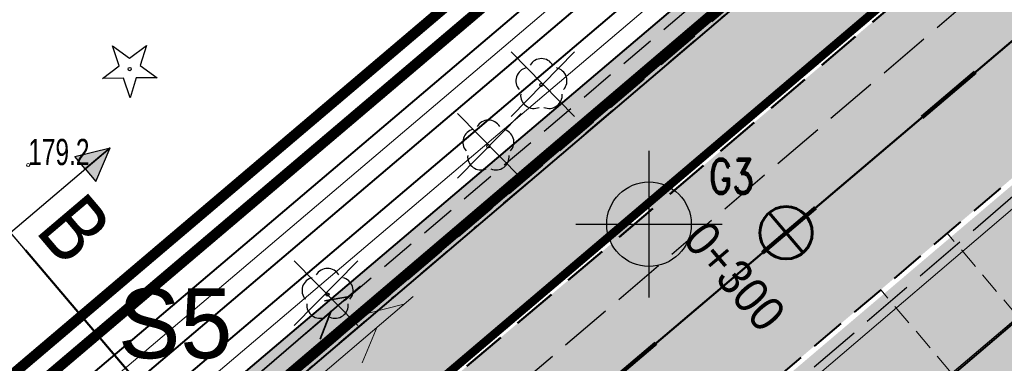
# Model space of a CAD drawing. Header units: metres. Extents: x 7429064 to 7431133, y 5709479 to 5714472.
# Tile 35 of 140: x 7429453 to 7429481, y 5709827 to 5709837. Entities that reach past the tile are written whole.
import ezdxf

# ---------------------------------------------------------------- set-up
doc = ezdxf.new("R2010")
doc.units = ezdxf.units.M
for name, pattern in [('1', [0]), ('12', [3, 1, -1, 0, -1]), ('2_KTCR01', [1.5, 1, -0.5]), ('2_KTJZ01', [2, 1.5, -0.5]), ('2_KTPL01', [2, 1.5, -0.5]), ('3_KTJZ01', [2, 1.5, -0.5]), ('3_KTPL01', [2, 1.5, -0.5]), ('4_SUPT_01', [0]), ('4_SUPW_01', [0]), ('7_1', [0]), ('7_SUPT_01', [0]), ('7_SUPW_01', [0]), ('CENTER2', [1.125, 0.75, -0.125, 0.125, -0.125]), ('DASHED', [19.05, 12.7, -6.35]), ('DASHED2', [0.375, 0.25, -0.125]), ('HIDDEN', [0.375, 0.25, -0.125])]:
    doc.linetypes.add(name, pattern=pattern)
for name, color, linetype, lineweight in [('#proj słupy', 1, 'Continuous', 30), ('#proj. światłowód', 1, '2_KTCR01', 18), ('__AMprojkantech', 20, 'DASHED', 35), ('_D_7_PAS DROGOWY-LINIA ROZGR TEREN INW', 222, 'HIDDEN', 50), ('_D_7_PAS DROGOWY_PODZIAL', 1, 'Continuous', 50), ('_D_7_TEREN NIEZBEDNY DLA OB_BUD', 252, 'HIDDEN', 50), ('_D_8_Wymiary', 7, 'Continuous', 20), ('_GEOLOGIA', 24, 'Continuous', 30), ('_skarpy', 84, 'Continuous', 40), ('_wycinka_ZUDP', 1, 'Continuous', 30), ('D_1_KOCIE OCZKA', 7, 'Continuous', 50), ('D_1_LINIA_KRAWĘŻNIK_BET_20_30 WYN 0-2 CM', 5, 'HIDDEN', 40), ('Dr-Krawędż nawierzchni', 250, 'DASHED2', 18), ('gaPoziome', 7, 'Continuous', 30), ('GMINA_L_0', 252, '12', 35), ('KRAWĘŻNIK BETONOWY 12_25 WYN 0 CM', 250, 'DASHED', 50), ('KTJZ_L_0', 252, '2_KTJZ01', 30), ('KTPL_L_0', 252, '2_KTPL01', 30), ('PRZEKROJE_NORMALNE', 7, 'Continuous', 30), ('RTPW_T_0_a', 252, 'Continuous', 15), ('skarpa', 82, 'ŚLADY', 20), ('SUPT_L_0', 252, '4_SUPT_01', 18), ('SUPW_L_0', 252, '4_SUPW_01', 18)]:
    doc.layers.add(name, color=color, linetype=linetype, lineweight=lineweight)
for name, color, linetype in [('_1_Mapa', 7, 'Continuous'), ('_1_X-REFY', 7, 'Continuous'), ('C-DROGI-SYTUACJA-ETYKIETY', 7, 'Continuous'), ('zzz.gaHSDomyslna', 7, 'Continuous')]:
    doc.layers.add(name, color=color, linetype=linetype)
doc.layers.add('_Brudnopis', color=22, linetype='Continuous', lineweight=50, plot=False)
for name, color, linetype, lineweight, true_color, transparency in [('D_2_HECZ_DROGI KOSTKA', 7, 'Continuous', 13, 0xffbea8, 0.3), ('D_2_HECZ_JEZDNIA KR3- NOWA KONSTRUKCJA', 7, 'Continuous', 13, 0x99e6ff, 0.3), ('D_2_HECZ_JEZDNIA KR3- NOWA KONSTRUKCJA G4', 7, 'Continuous', 13, 0xbdbdbd, 0.3)]:
    doc.layers.add(name, color=color, linetype=linetype, lineweight=lineweight, true_color=true_color, transparency=transparency)
for name, color, linetype, lineweight, true_color in [('DZIALKA_L_0', 7, '1', 40, 0x008000), ('HECZ DROGI ROWEROWE', 7, 'Continuous', 13, 0xff8a8a), ('OBOP_T_0_a', 7, 'Continuous', 30, 0x008000), ('OBOP_T_1_a', 7, 'Continuous', 30, 0x008000)]:
    doc.layers.add(name, color=color, linetype=linetype, lineweight=lineweight, true_color=true_color)
doc.styles.add('1_5', font='romand.shx', dxfattribs={"width": 0.75, "height": 0.008})
doc.styles.add('major_arial', font='arial.ttf')
doc.styles.add('Styl Arial', font='arial.ttf', dxfattribs={"width": 0.8, "height": 0.9})
doc.styles.add('wym500', font='arial.ttf', dxfattribs={"width": 0.9, "height": 0.9})
doc.linetypes.add('ŚLADY', pattern='A,3.81,[130,ltypeshp.shx,S=6.35,R=0,X=0,Y=0],3.81', length=7.62)
doc.dimstyles.new('major_500', dxfattribs={"dimtxt": 0.8, "dimasz": 0.8, "dimexe": 0.5, "dimexo": 1, "dimgap": 0.3, "dimtad": 1, "dimzin": 1, "dimdsep": 46, "dimtxsty": 'major_arial', "dimcen": 0, "dimse1": 1, "dimse2": 1, "dimaunit": 1, "dimadec": 1, "dimazin": 0, "dimtfac": 1, "dimtix": 1, "dimtmove": 0, "dimatfit": 3, "dimfxl": 2, "dimfxlon": 1, "dimtolj": 1, "dimarcsym": 0})

# ---------------------------------------------------------------- blocks, each defined once
blk = doc.blocks.new('odwiert')
at = {"layer": '_GEOLOGIA'}
h = blk.add_hatch(color=256, dxfattribs=at)
h.dxf.hatch_style = 1
h.paths.add_polyline_path([(0, 1.731), (0, 0), (1.731, 0, 0.414214)])
h.paths.add_polyline_path([(0, 0), (-1.731, 0, 0.414214), (0, -1.731)])
for points in [[(0, 3), (0, -3)], [(-3, 0), (3, 0)]]:
    blk.add_lwpolyline(points, dxfattribs=at)
blk.add_circle((0, 0), 1.731, dxfattribs=at)
blk = doc.blocks.new('*D18')
at = {"layer": '_D_8_Wymiary', "color": 0, "lineweight": -2, "transparency": 16777216}
for p, q in [((7429502.828, 5709845.648), (7429501.947, 5709846.687)), ((7429478.099, 5709825.797), (7429501.66, 5709845.789)), ((7429478.047, 5709824.621), (7429477.165, 5709825.66))]:
    blk.add_line(p, q, dxfattribs=at)
at = {"layer": '_D_8_Wymiary', "color": 0, "transparency": 16777216}
for points in [[(7429501.574, 5709845.89), (7429501.746, 5709845.687), (7429502.27, 5709846.306)], [(7429478.012, 5709825.898), (7429478.185, 5709825.695), (7429477.489, 5709825.279)]]:
    blk.add_solid(points, dxfattribs=at)
at = {"layer": 'Defpoints', "color": 0, "transparency": 16777216}
for p in [(7429502.27, 5709846.306), (7429503.475, 5709844.886), (7429478.694, 5709823.859)]:
    blk.add_point(p, dxfattribs=at)
at = {"layer": '_D_8_Wymiary', "color": 0, "transparency": 16777216, "insert": (7429488.988, 5709836.843), "char_height": 0.8, "attachment_point": 5, "rotation": 40.3144, "style": 'major_arial'}
blk.add_mtext('\\A1;13szt.x2.50\\P32.50', dxfattribs=at)
blk = doc.blocks.new('A$C59100B2D')
at = {"layer": '_wycinka_ZUDP'}
for points in [[(0.701, -0.713), (-0.701, 0.713)], [(-0.7, -0.713), (0.701, 0.713)]]:
    blk.add_lwpolyline(points, dxfattribs=at)
blk = doc.blocks.new('4_OBOP01_01')
at = {"linetype": 'Continuous'}
for p, q in [((-0.3012, 0.09375), (-0.4937, 0.6621)), ((-0.4937, 0.6621), (-0.0039, 0.31545)), ((-0.0039, 0.31545), (0.4771, 0.67415)), ((0.4771, 0.67415), (0.2988, 0.1012)), ((-0.78225, -0.26495), (-0.3012, 0.09375)), ((0.2988, 0.1012), (0.7886, -0.24545)), ((-0.18225, -0.2575), (-0.78225, -0.26495)), ((0.01025, -0.82585), (-0.18225, -0.2575)), ((0.1886, -0.2529), (0.01025, -0.82585)), ((0.7886, -0.24545), (0.1886, -0.2529))]:
    blk.add_line(p, q, dxfattribs=at)
blk.add_circle((0, 0), 0.045, dxfattribs=at)
blk = doc.blocks.new('4_OBOP02_01')
at = {"linetype": 'Continuous'}
blk.add_circle((0, 0), 0.045, dxfattribs=at)
for centre, start, end in [((0, 0.375), 30.1401, 149.8599), ((-0.357, 0.116), 102.1445, 221.86), ((0.357, 0.116), 318.14, 77.8555), ((-0.22, -0.303), 174.1482, 293.8542), ((0.22, -0.303), 246.1458, 5.8518)]:
    blk.add_arc(centre, 0.375, start, end, dxfattribs=at)
blk = doc.blocks.new('4_RTPW01')
at = {"linetype": 'Continuous'}
blk.add_circle((0, 0), 0.045, dxfattribs=at)
blk = doc.blocks.new('X-ref_MDCP_Szara')
at = {"layer": 'DZIALKA_L_0', "linetype": '1'}
for p, q in [((7429660.24, 5709996.55), (7429435.86, 5709805.65)), ((7429408.88, 5709766.76), (7429668.8, 5709988.15))]:
    blk.add_line(p, q, dxfattribs=at)
at = {"layer": 'GMINA_L_0', "linetype": '12'}
blk.add_line((7429435.86, 5709805.65), (7429660.24, 5709996.55), dxfattribs=at)
at = {"layer": 'KTJZ_L_0', "linetype": '3_KTJZ01'}
for p, q in [((7429460.73, 5709821.22), (7429483.74, 5709840.87)), ((7429487.22, 5709837.17), (7429463.98, 5709817.21))]:
    blk.add_line(p, q, dxfattribs=at)
at = {"layer": 'KTPL_L_0', "linetype": '3_KTPL01'}
blk.add_line((7429487.22, 5709837.17), (7429463.98, 5709817.21), dxfattribs=at)
at = {"layer": 'SUPT_L_0', "linetype": '7_SUPT_01'}
for p, q in [((7429460.16, 5709825.852), (7429463.964, 5709829.098)), ((7429462.612, 5709828.602), (7429463.697, 5709828.871)), ((7429462.501, 5709827.192), (7429462.937, 5709828.222))]:
    blk.add_line(p, q, dxfattribs=at)
at = {"layer": 'SUPW_L_0', "linetype": '7_SUPW_01'}
blk.add_line((7429369.46, 5709736.3), (7429593.18, 5709927.23), dxfattribs=at)
at = {"layer": 'SUPW_L_0', "linetype": '7_1'}
blk.add_line((7429369.46, 5709736.3), (7429593.18, 5709927.23), dxfattribs=at)
at = {"layer": 'OBOP_T_0_a'}
blk.add_blockref('4_OBOP01_01', (7429455.84, 5709835.61), dxfattribs=at)
at = {"layer": 'OBOP_T_1_a'}
for p in [(7429467.64, 5709835.16), (7429466.12, 5709833.4), (7429461.51, 5709829.15)]:
    blk.add_blockref('4_OBOP02_01', p, dxfattribs=at)
at = {"layer": 'RTPW_T_0_a'}
blk.add_blockref('4_RTPW01', (7429452.93, 5709832.86), dxfattribs=at)
at = {"layer": 'RTPW_T_0_a', "width": 0.7}
blk.add_text('179.2', height=0.75, dxfattribs=at).set_placement((7429452.93, 5709832.86))
blk = doc.blocks.new('#PRAWO')
at = {"layer": '__AMprojkantech', "linetype": '1'}
for p, q in [((3.153, 1.559, 0.002), (3.783, 1.189, 0.002)), ((0.045, 1.201, 0.002), (4.216, 1.206, 0.002)), ((2.351, 0.802, 0.002), (3.113, 1.217, 0.002))]:
    blk.add_line(p, q, dxfattribs=at)
blk = doc.blocks.new('X-ref_Oświetlenie i teletechnika')
at = {"layer": '#proj. światłowód', "lineweight": 30, "flags": 128}
blk.add_lwpolyline([(7429617.95, 5709967.85), (7429611.163, 5709956.371), (7429573.165, 5709923.859), (7429535.247, 5709891.397), (7429497.339, 5709858.957), (7429459.29, 5709826.673), (7429421.225, 5709794.375), (7429383.144, 5709762.063), (7429345.12, 5709729.801), (7429305.765, 5709699.935), (7429266.407, 5709683.285), (7429226.48, 5709664.88)], dxfattribs=at)
at = {"layer": '#proj słupy', "lineweight": 30, "rotation": 40.55062454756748}
blk.add_blockref('#PRAWO', (7429460.037, 5709825.731, -0.002), dxfattribs=at)
at = {"layer": '#proj słupy', "color": 0, "linetype": 'Continuous', "lineweight": 40, "insert": (7429455.506, 5709829.324), "char_height": 2, "attachment_point": 1}
blk.add_mtext_dynamic_manual_height_columns('S5', width=2.28781, gutter_width=1, heights=[0], dxfattribs=at)
blk = doc.blocks.new('*U220')
at = {"layer": 'zzz.gaHSDomyslna', "color": 140}
for points in [[(73.201, 62.11, 0.12, 0.12, 0), (74.726, 63.404, 0.12, 0.12, 0)], [(68.625, 58.228, 0.12, 0.12, 0), (70.151, 59.522, 0.12, 0.12, 0)], [(64.05, 54.346, 0.12, 0.12, 0), (65.575, 55.64, 0.12, 0.12, 0)]]:
    blk.add_lwpolyline(points, format="xyseb", dxfattribs=at)
blk = doc.blocks.new('*U211')
at = {"layer": 'zzz.gaHSDomyslna', "color": 140}
blk.add_lwpolyline([(0, 0, 0.24, 0.24, 0), (59.489, 50.476, 0.24, 0.24, 0), (179.447, 153.144, 0.24, 0.24, 0)], format="xyseb", dxfattribs=at)
blk = doc.blocks.new('spearator')
at = {"layer": 'D_1_KOCIE OCZKA'}
h = blk.add_hatch(color=12, dxfattribs=at)
h.dxf.hatch_style = 1
edge = h.paths.add_edge_path()
edge.add_line((7429810.877, 5710121.625), (7429811.641, 5710122.271))
edge.add_arc((7429811.592, 5710122.328), 0.075, 310.2315, 490.2315)
edge.add_line((7429811.544, 5710122.386), (7429810.781, 5710121.74))
edge.add_arc((7429810.829, 5710121.683), 0.075, 130.2315, 310.2315)
at = {"layer": 'D_1_KOCIE OCZKA', "lineweight": 18, "flags": 128}
blk.add_lwpolyline([(7429810.877, 5710121.625), (7429811.641, 5710122.271, 1), (7429811.544, 5710122.386), (7429810.781, 5710121.74, 1)], format="xyb", close=True, dxfattribs=at)
blk = doc.blocks.new('X-ref_SOR')
at = {"layer": 'D_1_KOCIE OCZKA', "rotation": 0.06988272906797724}
for p in [(6635.236, -9343.195), (6631.731, -9346.174), (6628.223, -9349.149), (6624.715, -9352.124)]:
    blk.add_blockref('spearator', p, dxfattribs=at)
at = {"layer": 'gaPoziome'}
for name, p in [('*U211', (7429440.741, 5709806.344)), ('*U220', (7429405.348, 5709772.117))]:
    blk.add_blockref(name, p, dxfattribs=at)
blk = doc.blocks.new('kilometraz')
at = {"linetype": 'ByBlock', "lineweight": -2}
blk.add_hatch(color=0, dxfattribs=at).paths.add_polyline_path([(0, -0.5, 0.414214), (0.5, 0, 0.414214), (0, 0.5)])
at = {"color": 0, "linetype": 'ByBlock', "lineweight": -2}
blk.add_line((0, 0.5), (0, -0.5), dxfattribs=at)
blk.add_circle((0, 0), 0.5, dxfattribs=at)
blk = doc.blocks.new('OŚ_Dąbrowskiego_1')
at = {"layer": '_D_8_Wymiary', "color": 1, "linetype": 'CENTER2', "lineweight": 35, "flags": 128}
blk.add_lwpolyline([(7429230.998, 5709660.664), (7429273.145, 5709676.622, 0.085629), (7429337.582, 5709714.618), (7429502.301, 5709854.381), (7429714.669, 5710036.139), (7429868.111, 5710165.952)], format="xyb", dxfattribs=at)
at = {"layer": 'C-DROGI-SYTUACJA-ETYKIETY', "color": 7, "linetype": 'Continuous', "lineweight": 60, "xscale": 1.5, "yscale": 1.5, "zscale": 1.5, "rotation": 40.31442587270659}
blk.add_blockref('kilometraz', (7429474.652, 5709830.921), dxfattribs=at)
at = {"layer": 'C-DROGI-SYTUACJA-ETYKIETY', "color": 7, "linetype": 'Continuous', "lineweight": -3, "insert": (7429472.793, 5709829.344), "char_height": 1, "attachment_point": 8, "rotation": 310.3144, "style": 'wym500'}
blk.add_mtext('0+300', dxfattribs=at)

msp = doc.modelspace()

# ---------------------------------------------------------------- hatches: boundary and pattern name
at = {"layer": 'D_2_HECZ_DROGI KOSTKA'}
h = msp.add_hatch(color=256, dxfattribs=at)
h.dxf.hatch_style = 1
edge = h.paths.add_edge_path()
edge.add_line((7429500.983, 5709849.131), (7429474.611, 5709826.755))
edge.add_arc((7429475.228, 5709824.852), 2, 40.3144, 107.9828, ccw=False)
edge.add_line((7429476.753, 5709826.146), (7429478.694, 5709823.859))
edge.add_line((7429478.694, 5709823.859), (7429503.475, 5709844.886))
edge.add_line((7429503.475, 5709844.886), (7429501.211, 5709847.554))
edge.add_arc((7429502.355, 5709848.525), 1.5, 156.1564, 220.3144, ccw=False)
at = {"layer": 'D_2_HECZ_JEZDNIA KR3- NOWA KONSTRUKCJA'}
h = msp.add_hatch(color=256, dxfattribs=at)
h.dxf.hatch_style = 1
edge = h.paths.add_edge_path()
edge.add_arc((7429610.557, 5709990.469), 30, 310.559, 314.2935)
edge.add_arc((7429610.557, 5709990.469), 30, 314.2935, 325.3941)
edge.add_line((7429635.249, 5709973.431), (7429635.899, 5709972.672))
edge.add_line((7429635.899, 5709972.672), (7429667.702, 5709999.89))
edge.add_line((7429667.702, 5709999.89), (7429675.246, 5710006.347))
edge.add_line((7429675.246, 5710006.347), (7429712.724, 5710038.423))
edge.add_line((7429712.724, 5710038.423), (7429823.828, 5710132.378))
edge.add_line((7429823.828, 5710132.378), (7429834.316, 5710141.377))
edge.add_line((7429834.316, 5710141.377), (7429846.156, 5710151.524))
edge.add_line((7429846.156, 5710151.524), (7429850.099, 5710146.734))
edge.add_line((7429850.099, 5710146.734), (7429838.187, 5710136.85))
edge.add_line((7429838.187, 5710136.85), (7429827.698, 5710127.833))
edge.add_line((7429827.698, 5710127.833), (7429716.613, 5710033.854))
edge.add_line((7429716.613, 5710033.854), (7429633.474, 5709962.699))
edge.add_arc((7429636.726, 5709958.9), 5, 130.559, 193.2571)
edge.add_line((7429631.859, 5709957.753), (7429636.051, 5709939.958))
edge.add_line((7429636.051, 5709939.958), (7429630.653, 5709938.888))
edge.add_line((7429630.653, 5709938.888), (7429629.491, 5709943.821))
edge.add_arc((7429623.651, 5709942.445), 6, 13.2571, 130.559)
edge.add_line((7429619.749, 5709947.003), (7429619.729, 5709946.986))
edge.add_line((7429619.729, 5709946.986), (7429617.779, 5709949.265))
edge.add_line((7429617.779, 5709949.265), (7429606.383, 5709939.512))
edge.add_line((7429606.383, 5709939.512), (7429594.274, 5709929.149))
edge.add_line((7429594.274, 5709929.149), (7429594.825, 5709928.314))
edge.add_line((7429594.825, 5709928.314), (7429589.708, 5709924.935))
edge.add_arc((7429606.237, 5709899.9), 30, 123.434, 130.559)
edge.add_line((7429586.73, 5709922.692), (7429529.23, 5709873.48))
edge.add_line((7429529.23, 5709873.48), (7429502.179, 5709850.343))
edge.add_line((7429502.179, 5709850.343), (7429339.523, 5709712.33))
edge.add_arc((7429194.822, 5709882.942), 223.711, 294.66533, 310.3021, ccw=False)
edge.add_arc((7429190.304, 5709894.737), 236.317, 290.79615, 294.46753, ccw=False)
edge.add_line((7429274.207, 5709673.816), (7429245.41, 5709663.13))
edge.add_line((7429245.41, 5709663.13), (7429242.106, 5709661.907))
edge.add_line((7429242.106, 5709661.907), (7429240.354, 5709666.717))
edge.add_line((7429240.354, 5709666.717), (7429244.254, 5709668.201))
edge.add_line((7429244.254, 5709668.201), (7429272.082, 5709679.428))
edge.add_arc((7429195.246, 5709882.369), 217, 290.73736, 310.31443)
edge.add_line((7429335.641, 5709716.905), (7429500.355, 5709856.664))
edge.add_line((7429500.355, 5709856.664), (7429629.269, 5709966.997))
edge.add_line((7429629.269, 5709966.997), (7429630.064, 5709967.677))
at = {"layer": 'D_2_HECZ_JEZDNIA KR3- NOWA KONSTRUKCJA G4'}
h = msp.add_hatch(color=256, dxfattribs=at)
h.dxf.hatch_style = 1
edge = h.paths.add_edge_path()
edge.add_line((7429436.829, 5709806.854), (7429498.316, 5709859.026))
edge.add_line((7429498.316, 5709859.026), (7429619.429, 5709962.682))
edge.add_line((7429619.429, 5709962.682), (7429618.857, 5709963.351))
edge.add_line((7429618.857, 5709963.351), (7429497.761, 5709859.709))
edge.add_line((7429497.761, 5709859.709), (7429436.185, 5709807.462))
edge.add_arc((7429439.235, 5709810.05), 4, 220.3144, 233.0231)
at = {"layer": 'HECZ DROGI ROWEROWE'}
h = msp.add_hatch(color=256, dxfattribs=at)
h.dxf.hatch_style = 1
edge = h.paths.add_edge_path()
edge.add_arc((7429796.82, 5710136.433), 20.404, 308.0322, 334.2528)
edge.add_arc((7429835.93, 5710116.897), 23.318, 143.7897, 152.7624, ccw=False)
edge.add_arc((7429839.325, 5710112.767), 28.527, 132.1511, 141.1238, ccw=False)
edge.add_line((7429820.181, 5710133.917), (7429834.124, 5710145.713))
edge.add_arc((7429837.354, 5710141.896), 5, 102.0154, 130.2315, ccw=False)
edge.add_line((7429836.313, 5710146.786), (7429842.063, 5710148.01))
edge.add_line((7429842.063, 5710148.01), (7429845.234, 5710150.73))
edge.add_line((7429845.234, 5710150.73), (7429843.045, 5710150.264))
edge.add_arc((7429842.629, 5710152.22), 2, 169.0596, 282.0154, ccw=False)
edge.add_line((7429840.665, 5710152.6), (7429846.908, 5710184.895))
edge.add_arc((7429848.38, 5710184.61), 1.5, 109.3988, 169.0596, ccw=False)
edge.add_line((7429847.882, 5710186.025), (7429848.854, 5710186.367))
edge.add_line((7429848.854, 5710186.367), (7429847.265, 5710191.424))
edge.add_line((7429847.265, 5710191.424), (7429846.903, 5710192.479))
edge.add_line((7429846.903, 5710192.479), (7429845.675, 5710198.449))
edge.add_arc((7429825.958, 5710195.082), 20.002, -10.9391, 9.6882, ccw=False)
edge.add_line((7429845.597, 5710191.287), (7429839.403, 5710159.242))
edge.add_arc((7429819.766, 5710163.038), 20, 310.2315, 349.0596, ccw=False)
edge.add_line((7429832.684, 5710147.769), (7429817.64, 5710135.042))
edge.add_arc((7429832.495, 5710117.483), 23, 130.2315, 151.7604)
edge.add_arc((7429794.613, 5710137.829), 20, 310.2315, 331.7604, ccw=False)
edge.add_line((7429807.531, 5710122.56), (7429710.78, 5710040.708))
edge.add_line((7429710.78, 5710040.708), (7429674.341, 5710009.522))
edge.add_arc((7429663.288, 5710022.437), 17, 303.434, 310.559, ccw=False)
edge.add_line((7429672.654, 5710008.25), (7429665.175, 5710003.312))
edge.add_arc((7429654.155, 5710020.002), 20, 287.2523, 303.434, ccw=False)
edge.add_line((7429660.087, 5710000.902), (7429655.396, 5709999.445))
edge.add_arc((7429662.069, 5709977.958), 22.5, 107.2523, 130.559)
edge.add_line((7429647.439, 5709995.052), (7429638.424, 5709987.337))
edge.add_arc((7429653.054, 5709970.242), 22.5, 130.559, 144.5953)
edge.add_line((7429634.715, 5709983.278), (7429621.962, 5709965.306))
edge.add_arc((7429606.364, 5709977.009), 19.5, 310.559, 323.1201, ccw=False)
edge.add_line((7429619.043, 5709962.194), (7429498.409, 5709858.948))
edge.add_line((7429498.409, 5709858.948), (7429409.747, 5709783.718))
edge.add_line((7429409.747, 5709783.718), (7429333.7, 5709719.193))
edge.add_arc((7429195.246, 5709882.369), 214, 294.99294, 310.31443, ccw=False)
edge.add_line((7429285.662, 5709688.408), (7429286.787, 5709685.755))
edge.add_arc((7429195.216, 5709882.43), 216.948, 294.96649, 310.31053)
edge.add_line((7429335.566, 5709716.997), (7429500.277, 5709856.756))
edge.add_line((7429500.277, 5709856.756), (7429621.38, 5709960.403))
edge.add_line((7429621.38, 5709960.403), (7429627.625, 5709965.748))
edge.add_line((7429627.625, 5709965.748), (7429629.904, 5709967.698))
edge.add_line((7429629.904, 5709967.698), (7429629.179, 5709968.529))
edge.add_arc((7429630.687, 5709969.843), 2, 144.5953, 221.0823, ccw=False)
edge.add_line((7429629.056, 5709971.002), (7429636.752, 5709981.829))
edge.add_arc((7429653.054, 5709970.242), 20, 130.559, 144.5953, ccw=False)
edge.add_line((7429640.049, 5709985.437), (7429649.631, 5709993.62))
edge.add_arc((7429662.069, 5709977.958), 20, 107.2523, 128.4533, ccw=False)
edge.add_line((7429656.137, 5709997.058), (7429665.185, 5709999.868))
edge.add_line((7429665.185, 5709999.868), (7429673.721, 5710005.504))
edge.add_arc((7429657.258, 5710030.439), 29.88, 303.434, 310.559)
edge.add_line((7429676.687, 5710007.738), (7429712.64, 5710038.509))
edge.add_line((7429712.64, 5710038.509), (7429809.391, 5710120.361))
edge.add_line((7429809.391, 5710120.361), (7429809.391, 5710120.361))
at = {"layer": 'PRZEKROJE_NORMALNE', "transparency": 33554585}
h = msp.add_hatch(color=256, dxfattribs=at)
h.dxf.hatch_style = 1
h.paths.add_polyline_path([(7429455.281, 5709833.357), (7429454.263, 5709833.108), (7429454.566, 5709832.751)])
h = msp.add_hatch(color=256, dxfattribs=at)
h.dxf.hatch_style = 1
h.paths.add_polyline_path([(7429455.281, 5709833.357), (7429454.566, 5709832.751), (7429454.869, 5709832.393)])

# ---------------------------------------------------------------- linework, layer by layer
at = {"layer": '_Brudnopis', "flags": 128}
msp.add_lwpolyline([(7429230.998, 5709660.664), (7429273.145, 5709676.622, 0.085605), (7429337.585, 5709714.618), (7429368.823, 5709741.125), (7429502.301, 5709854.381), (7429714.669, 5710036.139), (7429868.111, 5710165.952)], format="xyb", dxfattribs=at)
msp.add_lwpolyline([(7429452.851, 5709830.425), (7429470.163, 5709810.022)], dxfattribs=at)
at = {"layer": '_D_7_PAS DROGOWY-LINIA ROZGR TEREN INW', "ltscale": 10, "const_width": 0.3, "flags": 128}
msp.add_lwpolyline([(7429287.498, 5709689.141), (7429307.71, 5709696.948), (7429435.698, 5709805.84), (7429660.078, 5709996.74), (7429836.288, 5710146.69)], dxfattribs=at)
at = {"layer": '_D_7_PAS DROGOWY_PODZIAL', "ltscale": 0.2, "const_width": 0.3, "flags": 128}
msp.add_lwpolyline([(7429838.788, 5710158.699), (7429835.061, 5710151.867), (7429707.929, 5710044.059), (7429670.336, 5710012.083), (7429661.685, 5710006.163), (7429648.718, 5710002.136), (7429632.935, 5709988.628), (7429615.789, 5709965.397), (7429495.458, 5709862.411), (7429330.756, 5709722.662), (7429319.402, 5709713.684), (7429307.842, 5709705.758), (7429296.806, 5709699.189), (7429282.846, 5709692.117), (7429269.349, 5709686.304), (7429250.2, 5709678.58), (7429239.824, 5709670.46)], dxfattribs=at)
at = {"layer": '_D_7_TEREN NIEZBEDNY DLA OB_BUD', "ltscale": 10, "const_width": 0.3, "flags": 128}
msp.add_lwpolyline([(7429838.642, 5710133.498), (7429838.163, 5710130.983), (7429669.785, 5709988.07), (7429674.221, 5709982.833), (7429665.132, 5709974.906), (7429667.705, 5709971.871), (7429662.832, 5709967.707), (7429665.637, 5709964.494), (7429637.109, 5709939.516), (7429616.438, 5709933.991), (7429410.711, 5709758.425), (7429398.46, 5709756.965), (7429363.725, 5709727.377), (7429364.497, 5709726.485), (7429330.157, 5709696.304), (7429317.553, 5709687.475), (7429303.139, 5709679.24), (7429296.402, 5709677.454), (7429295.854, 5709678.755), (7429285.213, 5709675.171), (7429285.468, 5709665.629), (7429278.469, 5709665.47), (7429278.347, 5709670.061), (7429254.481, 5709660.887), (7429229.937, 5709651.368), (7429224.487, 5709665.833), (7429244.657, 5709675.131), (7429249.847, 5709679.192), (7429269.079, 5709686.95), (7429282.549, 5709692.752), (7429296.468, 5709699.803), (7429307.464, 5709706.348), (7429318.986, 5709714.248), (7429330.313, 5709723.204), (7429495.004, 5709862.943), (7429615.273, 5709965.877), (7429632.42, 5709989.108), (7429648.373, 5710002.762), (7429661.377, 5710006.8), (7429669.911, 5710012.64), (7429707.476, 5710044.593), (7429834.508, 5710152.316), (7429838.121, 5710158.939), (7429844.755, 5710193.28), (7429843.741, 5710206.48), (7429852.314, 5710203.598), (7429849.368, 5710188.375), (7429850.227, 5710185.684), (7429848.746, 5710185.163), (7429846.827, 5710175.247), (7429842.58, 5710153.283), (7429856.534, 5710164.104), (7429864.199, 5710154.59)], close=True, dxfattribs=at)
at = {"layer": '_skarpy', "flags": 128}
for points in [[(7429616.277, 5709964.828), (7429495.945, 5709861.84), (7429436.082, 5709811.047)], [(7429616.927, 5709964.068), (7429496.593, 5709861.079), (7429436.24, 5709809.869)], [(7429617.447, 5709963.46), (7429497.112, 5709860.47), (7429436.431, 5709808.983)], [(7429618.097, 5709962.7), (7429497.761, 5709859.709), (7429436.948, 5709808.109)]]:
    msp.add_lwpolyline(points, dxfattribs=at)
at = {"layer": 'D_1_LINIA_KRAWĘŻNIK_BET_20_30 WYN 0-2 CM', "ltscale": 4, "flags": 128}
msp.add_lwpolyline([(7429501.384, 5709849.669), (7429473.938, 5709826.381)], dxfattribs=at)
at = {"layer": 'Dr-Krawędż nawierzchni', "ltscale": 2.5, "flags": 128}
for points in [[(7429482.507, 5709827.094), (7429479.272, 5709830.906)], [(7429480.6, 5709825.476), (7429477.365, 5709829.289)]]:
    msp.add_lwpolyline(points, dxfattribs=at)
at = {"layer": 'KRAWĘŻNIK BETONOWY 12_25 WYN 0 CM', "ltscale": 0.1, "flags": 128}
msp.add_lwpolyline([(7429622.219, 5709965.698, -0.061321), (7429618.922, 5709962.09), (7429498.409, 5709858.948), (7429333.7, 5709719.193, -0.068134), (7429284.749, 5709687.985)], format="xyb", dxfattribs=at)
msp.add_lwpolyline([(7429621.458, 5709960.312), (7429500.355, 5709856.664), (7429441.823, 5709807)], dxfattribs=at)
at = {"layer": 'PRZEKROJE_NORMALNE'}
for p, q in [((7429452.422, 5709830.931), (7429455.281, 5709833.357)), ((7429454.263, 5709833.108), (7429455.281, 5709833.357)), ((7429455.281, 5709833.357), (7429454.566, 5709832.751)), ((7429454.869, 5709832.393), (7429455.281, 5709833.357)), ((7429454.566, 5709832.751), (7429454.263, 5709833.108)), ((7429454.566, 5709832.751), (7429454.869, 5709832.393)), ((7429454.848, 5709828.072), (7429452.422, 5709830.931))]:
    msp.add_line(p, q, dxfattribs=at)
at = {"layer": 'skarpa', "ltscale": 0.04}
for points in [[(7429616.602, 5709964.448), (7429496.269, 5709861.459), (7429436.408, 5709810.667)], [(7429617.772, 5709963.08), (7429497.436, 5709860.089), (7429436.656, 5709808.517)]]:
    msp.add_lwpolyline(points, dxfattribs=at)

# ---------------------------------------------------------------- block references
at = {"layer": '_1_Mapa'}
msp.add_blockref('X-ref_MDCP_Szara', (0, 0), dxfattribs=at)
at = {"layer": '_1_X-REFY'}
for name in ['X-ref_SOR', 'X-ref_Oświetlenie i teletechnika', 'OŚ_Dąbrowskiego_1']:
    msp.add_blockref(name, (0, 0), dxfattribs=at)
at = {"layer": '_GEOLOGIA', "xscale": 0.7, "yscale": 0.7, "zscale": 0.7}
msp.add_blockref('odwiert', (7429470.723, 5709831.166), dxfattribs=at)
at = {"layer": '_wycinka_ZUDP', "xscale": -1.3, "yscale": 1.3, "zscale": 1.3}
for p in [(7429467.681, 5709835.182), (7429466.147, 5709833.415), (7429461.464, 5709829.186)]:
    msp.add_blockref('A$C59100B2D', p, dxfattribs=at)

# ---------------------------------------------------------------- texts
at = {"layer": '_GEOLOGIA', "insert": (7429472.433, 5709833.038), "char_height": 1, "attachment_point": 1, "style": '1_5'}
msp.add_mtext_dynamic_manual_height_columns('G3', width=4.71531, gutter_width=0.05, heights=[0], dxfattribs=at)
at = {"layer": 'PRZEKROJE_NORMALNE', "insert": (7429454.536, 5709832.172), "char_height": 1.875, "attachment_point": 1, "rotation": 310.3144, "style": 'Styl Arial'}
msp.add_mtext_dynamic_manual_height_columns('B', width=7.41512, gutter_width=5, heights=[0], dxfattribs=at)

# ---------------------------------------------------------------- dimensions: what is measured, and where the dimension line sits
at = {"layer": '_D_8_Wymiary'}
dim = msp.add_aligned_dim(p1=(7429478.694, 5709823.859), p2=(7429503.475, 5709844.886), distance=1.863, text='13szt.x2.50\\P<>', dimstyle='major_500', override={"dimse1": 0, "dimse2": 0}, dxfattribs=at)
dim.commit()
dim.dimension.update_dxf_attribs({"geometry": '*D18', "text_midpoint": (7429488.988, 5709836.843)})

doc.saveas('drawing.dxf')
